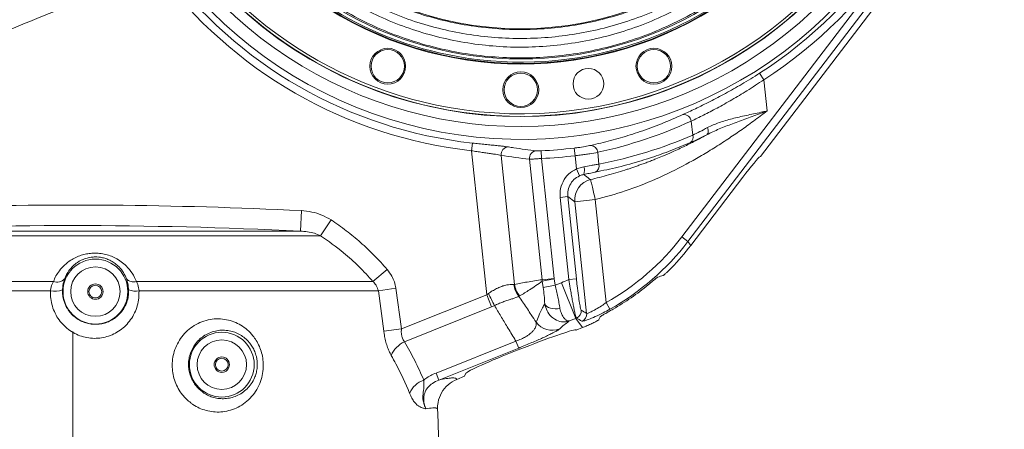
# Model space of a CAD drawing. Header units: millimetres. Extents: x 0 to 16820, y 0 to 11880.
# Tile 15 of 120: x 2525 to 2910, y 6855 to 7015. Entities that reach past the tile are written whole.
import ezdxf

# ---------------------------------------------------------------- set-up
doc = ezdxf.new("R2010")
doc.units = ezdxf.units.MM
doc.header["$LTSCALE"] = 20
doc.linetypes.add('CENTERX2', pattern=[20.32, 12.7, -2.54, 2.54, -2.54])
doc.linetypes.add('PHANTOM', pattern=[12.7, 6.35, -1.27, 1.27, -1.27, 1.27, -1.27])
doc.styles.add('SLDTEXTSTYLE0', font='TXT', dxfattribs={"width": 0.605})
doc.dimstyles.new('SLDDIMSTYLE0', dxfattribs={"dimtxt": 140, "dimasz": 100, "dimexe": 0, "dimexo": 0.0625, "dimgap": 35, "dimtad": 1, "dimtoh": 1, "dimdec": 0, "dimrnd": 1e-09, "dimzin": 12, "dimdsep": 46, "dimtxsty": 'SLDTEXTSTYLE0', "dimsah": 1, "dimcen": 0.09, "dimadec": 0, "dimazin": 0, "dimtfac": 1, "dimtofl": 0, "dimtmove": 0, "dimatfit": 3, "dimfxl": 0, "dimfrac": 2, "dimtolj": 1, "dimtzin": 12, "dimarcsym": 0})
doc.dimstyles.new('SLDDIMSTYLE1', dxfattribs={"dimtxt": 140, "dimasz": 100, "dimexe": 0, "dimexo": 0.0625, "dimgap": 35, "dimtad": 1, "dimtoh": 1, "dimdec": 1, "dimrnd": 1e-09, "dimzin": 12, "dimdsep": 46, "dimtxsty": 'SLDTEXTSTYLE0', "dimsah": 1, "dimcen": 0.09, "dimadec": 0, "dimazin": 0, "dimtfac": 1, "dimtofl": 0, "dimtmove": 0, "dimatfit": 3, "dimfxl": 0, "dimfrac": 2, "dimtolj": 1, "dimtzin": 12, "dimarcsym": 0})

# ---------------------------------------------------------------- blocks, each defined once
blk = doc.blocks.new('*D5')
at = {"color": 7, "linetype": 'Continuous', "lineweight": 0}
for p, q in [((2720.78, 9015.29), (5150.78, 9015.29)), ((5120.78, 9015.29), (5120.78, 6644.47)), ((2871.03, 6644.47), (5150.78, 6644.47))]:
    blk.add_line(p, q, dxfattribs=at)
for points in [[(5120.78, 9015.29), (5105.78, 8915.29), (5135.78, 8915.29)], [(5120.78, 6644.47), (5135.78, 6744.47), (5105.78, 6744.47)]]:
    blk.add_solid(points, dxfattribs=at)
at = {"color": 7, "linetype": 'Continuous', "lineweight": 0, "insert": (4940.31, 7616), "char_height": 140, "attachment_point": 1, "rotation": 90, "style": 'SLDTEXTSTYLE0'}
blk.add_mtext('2371', dxfattribs=at)
blk = doc.blocks.new('*D7')
at = {"color": 7, "linetype": 'Continuous', "lineweight": 0}
for p, q in [((4596.6, 7139.47), (4596.6, 4493.51)), ((2545.78, 6319.22), (2545.78, 4493.51)), ((4596.6, 4523.51), (2545.78, 4523.51))]:
    blk.add_line(p, q, dxfattribs=at)
for points in [[(2545.78, 4523.51), (2645.78, 4508.51), (2645.78, 4538.51)], [(4596.6, 4523.51), (4496.6, 4538.51), (4496.6, 4508.51)]]:
    blk.add_solid(points, dxfattribs=at)
at = {"color": 7, "linetype": 'Continuous', "lineweight": 0, "insert": (3357.32, 4703.98), "char_height": 140, "attachment_point": 1, "style": 'SLDTEXTSTYLE0'}
blk.add_mtext('2051', dxfattribs=at)
blk = doc.blocks.new('*D8')
at = {"color": 7, "linetype": 'Continuous', "lineweight": 0}
for p, q in [((3138.67, 7139.47), (3138.67, 4774.47)), ((2545.78, 6319.22), (2545.78, 4774.47)), ((3138.67, 4804.47), (2545.78, 4804.47))]:
    blk.add_line(p, q, dxfattribs=at)
for points in [[(2545.78, 4804.47), (2645.78, 4789.47), (2645.78, 4819.47)], [(3138.67, 4804.47), (3038.67, 4819.47), (3038.67, 4789.47)]]:
    blk.add_solid(points, dxfattribs=at)
at = {"color": 7, "linetype": 'Continuous', "lineweight": 0, "insert": (2681.89, 4984.94), "char_height": 140, "attachment_point": 1, "style": 'SLDTEXTSTYLE0'}
blk.add_mtext('593', dxfattribs=at)
blk = doc.blocks.new('*D9')
at = {"color": 7, "linetype": 'Continuous', "lineweight": 0}
for p, q in [((844.96, 7139.47), (844.96, 4493.51)), ((2545.78, 6319.22), (2545.78, 4493.51)), ((844.96, 4523.51), (2545.78, 4523.51))]:
    blk.add_line(p, q, dxfattribs=at)
for points in [[(844.96, 4523.51), (944.96, 4508.51), (944.96, 4538.51)], [(2545.78, 4523.51), (2445.78, 4538.51), (2445.78, 4508.51)]]:
    blk.add_solid(points, dxfattribs=at)
at = {"color": 7, "linetype": 'Continuous', "lineweight": 0, "insert": (1481.5, 4703.98), "char_height": 140, "attachment_point": 1, "style": 'SLDTEXTSTYLE0'}
blk.add_mtext('1701', dxfattribs=at)
blk = doc.blocks.new('*D10')
at = {"color": 7, "linetype": 'Continuous', "lineweight": 0}
for p, q in [((1517.78, 7139.47), (1517.78, 4774.47)), ((2545.78, 6319.22), (2545.78, 4774.47)), ((1517.78, 4804.47), (2545.78, 4804.47))]:
    blk.add_line(p, q, dxfattribs=at)
for points in [[(1517.78, 4804.47), (1617.78, 4789.47), (1617.78, 4819.47)], [(2545.78, 4804.47), (2445.78, 4819.47), (2445.78, 4789.47)]]:
    blk.add_solid(points, dxfattribs=at)
at = {"color": 7, "linetype": 'Continuous', "lineweight": 0, "insert": (1817.9, 4984.94), "char_height": 140, "attachment_point": 1, "style": 'SLDTEXTSTYLE0'}
blk.add_mtext('1028', dxfattribs=at)

msp = doc.modelspace()

# ---------------------------------------------------------------- linework, layer by layer
at = {"color": 8, "linetype": 'Continuous', "lineweight": 0}
for p, q in [((2783.64, 6930.05), (2861.49, 7031.82)), ((2863.87, 7030), (2786.02, 6928.23)), ((2814.05, 6993.9), (2815.67, 6991.38)), ((2815.67, 6991.38), (2816.95, 6979.17)), ((2787.93, 6969.79), (2787.36, 6975.21)), ((2701.56, 6963.67), (2701.89, 6966.64)), ((2741.61, 6964.7), (2741.97, 6961.73)), ((2707.47, 6907.47), (2701.56, 6963.67)), ((2713.09, 6961.87), (2718.38, 6911.53)), ((2729.1, 6913.36), (2724.16, 6960.35)), ((2728.72, 6963.65), (2728.85, 6960.65)), ((2728.85, 6960.65), (2733.77, 6913.85)), ((2742.51, 6956.62), (2741.97, 6961.73)), ((2750.83, 6963.04), (2751.31, 6958.47)), ((2742.51, 6956.62), (2745.43, 6957.41)), ((2742.51, 6956.62), (2743.75, 6953.89)), ((2736.15, 6945.48), (2739.13, 6945.79)), ((2739.52, 6913.39), (2736.15, 6945.48)), ((2739.13, 6945.79), (2742.5, 6913.71)), ((2741.92, 6943.79), (2739.13, 6945.79)), ((2749.87, 6944.63), (2741.92, 6943.79)), ((2749.87, 6944.63), (2754.1, 6904.43)), ((2746.5, 6900.22), (2741.92, 6943.79)), ((2635.08, 6940.29), (2634.69, 6932.31)), ((2646.72, 6936.66), (2642.61, 6930.49)), ((2642.61, 6930.49), (2448.96, 6930.49)), ((2456.88, 6932.31), (2634.69, 6932.31)), ((2786.02, 6928.23), (2783.64, 6930.05)), ((2786.02, 6928.23), (2787.16, 6926.73)), ((2668.57, 6917.4), (2663.05, 6912.66)), ((2733.77, 6913.85), (2729.1, 6913.36)), ((2733.77, 6913.85), (2733.8, 6913.64)), ((2739.52, 6913.39), (2742.5, 6913.71)), ((2428.52, 6912.66), (2538.26, 6912.66)), ((2570.66, 6912.66), (2663.05, 6912.66)), ((2672.02, 6910.03), (2665.18, 6908.97)), ((2672.02, 6910.03), (2674.18, 6894.15)), ((2718.12, 6911.51), (2718.38, 6911.53)), ((2729.18, 6912.79), (2729.1, 6913.36)), ((2733.8, 6913.64), (2729.18, 6912.79)), ((2729.54, 6910.37), (2729.18, 6912.79)), ((2734.24, 6911.22), (2729.54, 6910.37)), ((2733.8, 6913.64), (2734.24, 6911.22)), ((2734.24, 6911.22), (2736.65, 6912.18)), ((2736.65, 6912.18), (2742.21, 6898.27)), ((2537.11, 6908.97), (2426.39, 6908.97)), ((2665.18, 6908.97), (2571.69, 6908.97)), ((2667.29, 6893.33), (2665.18, 6908.97)), ((2674.18, 6894.15), (2707.47, 6907.47)), ((2707.47, 6907.47), (2709.34, 6902.78)), ((2720.33, 6907.03), (2719.98, 6906.9)), ((2709.34, 6902.78), (2675.34, 6889.18)), ((2755.56, 6901.82), (2754.1, 6904.43)), ((2742.21, 6898.27), (2739.65, 6897.25)), ((2744.93, 6894.69), (2742.21, 6898.27)), ((2674.18, 6894.15), (2667.29, 6893.33)), ((2687.68, 6876.96), (2718.88, 6889.44)), ((2718.88, 6889.44), (2719.97, 6886.71)), ((2719.97, 6886.71), (2688.77, 6874.23)), ((2687.68, 6876.96), (2688.77, 6874.23))]:
    msp.add_line(p, q, dxfattribs=at)
at = {"color": 7, "linetype": 'Continuous', "lineweight": 0}
for p, q in [((2814.39, 6961.47), (2865.73, 7028.58)), ((2814.39, 6961.47), (2814.13, 6961.34)), ((2787.16, 6926.73), (2807.52, 6953.35)), ((2742.43, 6893.69), (2744.93, 6894.69)), ((2742.43, 6893.69), (2742.4, 6893.73)), ((2719.34, 6885.84), (2722.24, 6886.97)), ((2695.8, 6874.47), (2698.78, 6875.67)), ((2698.78, 6875.67), (2699.38, 6876.87))]:
    msp.add_line(p, q, dxfattribs=at)
at = {"color": 7, "linetype": 'CENTERX2', "lineweight": 0}
msp.add_line((2545.78, 6893.17), (2545.78, 5823.01), dxfattribs=at)
at = {"color": 8, "linetype": 'Continuous', "lineweight": 0, "flags": 128}
msp.add_lwpolyline([(2736.08, 6902.08), (2735.14, 6901.97), (2734.19, 6901.96), (2733.27, 6902.07), (2732.41, 6902.27), (2731.64, 6902.57), (2730.99, 6902.95), (2730.48, 6903.41), (2730.14, 6903.92)], dxfattribs=at)
at = {"color": 7, "linetype": 'Continuous', "lineweight": 0}
for centre, radius in [((2668.8, 6996.63), 7), ((2668.8, 6996.63), 6.5), ((2772.77, 6996.63), 7), ((2772.77, 6996.63), 6.5), ((2720.78, 6987.47), 7), ((2747.18, 6989.78), 6), ((2720.78, 6987.47), 6.5), ((2554.65, 6908.72), 3), ((2554.65, 6908.72), 2.5), ((2604.01, 6880.22), 3), ((2604.01, 6880.22), 2.5)]:
    msp.add_circle(centre, radius, dxfattribs=at)
at = {"color": 8, "linetype": 'Continuous', "lineweight": 0}
for centre, radius in [((2554.65, 6908.72), 12.65), ((2554.65, 6908.72), 9.65), ((2604.01, 6880.22), 12.65), ((2604.01, 6880.22), 9.65)]:
    msp.add_circle(centre, radius, dxfattribs=at)
at = {"color": 7, "linetype": 'Continuous', "lineweight": 30}
for centre, radius, start, end in [((2720.78, 7139.47), 1875.82, 300, 180), ((2720.78, 7139.47), 417.89, 212.4693, 92.4693), ((3170.78, 6360.04), 975.82, 145.3311, 300)]:
    msp.add_arc(centre, radius, start, end, dxfattribs=at)
at = {"color": 7, "linetype": 'PHANTOM', "lineweight": 30}
msp.add_arc((2720.78, 7139.47), 1203.01, 352.93959, 127.06041, dxfattribs=at)
at = {"color": 8, "linetype": 'Continuous', "lineweight": 0}
for centre, radius, start, end in [((2720.78, 7139.47), 175.88, 302.6485, 39.7966), ((2720.78, 7139.47), 171.37, 180, 37.7652), ((2720.78, 7139.47), 172.88, 302.6485, 38.4706), ((2720.78, 7139.47), 166.37, 144.7498, 0), ((2720.78, 7139.47), 128.25, 184.5054, 355.4946), ((2720.78, 7139.47), 176.85, 216.4999, 263.7608), ((2720.78, 7139.47), 173.85, 216.4999, 263.7608), ((2784.4, 6974.8), 2.98, 7.8201, 96.9515), ((2785.53, 6968.92), 2.55, 306.7468, 19.7497), ((2716.07, 6962.17), 2.99, 91.7926, 185.6784), ((2720.78, 7139.47), 176, 272.5844, 276.7973), ((2747.98, 6962.92), 2.85, 2.4901, 86.8032), ((2727.13, 6960.67), 2.99, 95.1587, 186.0685), ((2720.78, 7139.47), 179, 272.5844, 276.7973), ((2741.8, 6956.02), 3.89, 335.6238, 20.9928), ((2748.67, 6957.8), 2.73, 294.9451, 14.1347), ((2749.9, 6944.61), 8.01, 103.4948, 185.8432), ((2545.78, 5110.97), 1831.51, 87.2054, 91.85075), ((2545.78, 5110.97), 1823.51, 87.2054, 92.7946), ((2539.7, 6916.32), 3.94, 248.4296, 318.3969), ((2569.51, 6916.1), 3.63, 221.0782, 288.4303), ((2726.44, 6912.19), 8.35, 184.7093, 219.3728), ((2726.75, 6912.49), 8.42, 186.5674, 220.3914), ((2538.57, 6919.36), 10.49, 262.0058, 287.8614), ((2570.53, 6917.94), 9.04, 251.2614, 277.3334), ((2809.98, 6956.92), 112.99, 205.6924, 208.3298), ((2741.39, 6901.18), 3, 292.1271, 5.8692), ((2743.52, 6899.91), 3, 292.689, 5.8702), ((2733.08, 6901.66), 8, 217.8071, 291.1526), ((2679.84, 6879.69), 10.5, 115.3923, 156.8395), ((2686.08, 6865.25), 9.5, 109.5644, 156.2904)]:
    msp.add_arc(centre, radius, start, end, dxfattribs=at)
at = {"color": 7, "linetype": 'Continuous', "lineweight": 0}
for centre, radius, start, end in [((2720.78, 7139.47), 162.5, 146.9424, 33.0576), ((2720.78, 7139.47), 162.4, 147.0024, 260), ((2720.78, 7139.47), 161.4, 147.6117, 260), ((2720.78, 7139.47), 162.4, 260, 32.9976), ((2720.78, 7139.47), 161.4, 260, 32.3883), ((2720.78, 7139.47), 142, 167.825, 12.175), ((2720.78, 7139.47), 141.75, 168.4402, 11.5598), ((2720.78, 7139.47), 141.25, 169.8245, 260), ((2720.78, 7139.47), 141.25, 260, 10.1755), ((2720.78, 7139.47), 140, 177.4527, 2.5473), ((2161.52, 6839.47), 527.27, 0, 2.5345)]:
    msp.add_arc(centre, radius, start, end, dxfattribs=at)
at = {"color": 8, "linetype": 'Continuous', "lineweight": 0}
for centre, major_axis, ratio, start_param, end_param in [((2712.5, 7138.6), (179.01, 18.82), 0.998275, 4.822472, 5.036785), ((2719.27, 7126.62), (170.53, 17.92), 0.998275, 4.795851, 5.019839), ((2744.41, 7141.95), (183.55, 19.29), 0.989579, 4.438216, 4.498815), ((2706.54, 6989.13), (58.72, -77.39), 0.998526, 6.145462, 6.551429), ((2706.54, 6989.13), (-60.53, 79.77), 0.998614, 3.00387, 3.409837), ((2704.98, 6991.19), (51.46, -67.81), 0.998526, 6.014941, 6.051627), ((2704.8, 6932.9), (0.47, 26.35), 0.441883, 3.413838, 3.475221), ((2706.67, 6928.22), (6.14, 26.23), 0.705023, 3.599789, 3.661173), ((2704.98, 6991.19), (-60.51, 79.74), 0.998967, 2.873348, 2.876749), ((2668.6, 7039.13), (226.6, -182.19), 0.251823, 5.237634, 5.247455), ((2671.58, 7039.44), (223.82, -181.54), 0.245144, 5.233374, 5.243195)]:
    msp.add_ellipse(centre, major_axis=major_axis, ratio=ratio, start_param=start_param, end_param=end_param, dxfattribs=at)
at = {"color": 7, "linetype": 'Continuous', "lineweight": 0}
for centre, major_axis, ratio, start_param, end_param in [((2808.05, 6953.35), (6.13, 8), 0.041582, 0.084248, 1.602684), ((2707.67, 6987.64), (60.54, -79.78), 0.998526, 0.153158, 0.268244), ((2738.13, 6947.49), (108.22, 20.03), 0.36909, 4.983782, 5.004734), ((2706.88, 6988.68), (60.54, -79.78), 0.998526, 6.155673, 6.323238), ((2728.74, 6959.87), (31.57, 118.19), 0.344795, 4.253738, 4.264578), ((2707.67, 6987.64), (60.54, -79.78), 0.998526, 6.014941, 6.029771), ((2722.31, 6885.82), (20.1, 7.9), 0.050749, 0.016463, 1.554458), ((2719.27, 6884.63), (19.9, 7.83), 0.051242, 1.547044, 3.08504)]:
    msp.add_ellipse(centre, major_axis=major_axis, ratio=ratio, start_param=start_param, end_param=end_param, dxfattribs=at)
at = {"color": 8, "linetype": 'Continuous', "lineweight": 0}
for points, knots in [([(2595.81, 7106.91), (2596.83, 7103.42), (2598.87, 7096.44), (2603.04, 7086.34), (2607.97, 7076.61), (2613.71, 7067.34), (2620.22, 7058.61), (2627.46, 7050.44), (2635.35, 7042.91), (2643.85, 7036.06), (2652.91, 7029.96), (2662.48, 7024.63), (2672.47, 7020.12), (2682.78, 7016.47), (2693.34, 7013.72), (2704.09, 7011.87), (2714.96, 7010.92), (2725.84, 7010.88), (2736.64, 7011.76), (2747.32, 7013.54), (2757.81, 7016.19), (2768.03, 7019.69), (2777.91, 7024.05), (2787.41, 7029.22), (2796.44, 7035.14), (2804.96, 7041.81), (2812.9, 7049.2), (2820.21, 7057.25), (2826.84, 7065.89), (2832.83, 7075.22), (2838.05, 7085.23), (2842.52, 7095.86), (2844.68, 7103.23), (2845.76, 7106.91)], [0, 0, 0, 0, 0.032144, 0.064404, 0.096665, 0.12881, 0.16095, 0.193203, 0.225456, 0.257595, 0.289806, 0.322133, 0.354459, 0.386669, 0.418678, 0.450804, 0.482929, 0.514937, 0.546693, 0.578561, 0.610431, 0.642187, 0.673975, 0.705875, 0.737776, 0.769565, 0.801627, 0.833803, 0.865978, 0.898041, 0.932005, 0.966036, 1, 1, 1, 1]), ([(2855.41, 7105.08), (2854.36, 7101.29), (2852.26, 7093.71), (2847.89, 7082.73), (2842.69, 7072.14), (2836.62, 7062.03), (2829.69, 7052.49), (2821.98, 7043.56), (2813.55, 7035.3), (2804.46, 7027.79), (2794.76, 7021.09), (2784.5, 7015.23), (2773.79, 7010.25), (2762.75, 7006.21), (2751.43, 7003.15), (2739.92, 7001.05), (2728.27, 6999.92), (2716.62, 6999.77), (2705.06, 7000.62), (2693.64, 7002.41), (2682.4, 7005.14), (2671.45, 7008.78), (2660.85, 7013.34), (2650.66, 7018.77), (2640.95, 7025.01), (2631.76, 7032.04), (2623.18, 7039.86), (2615.24, 7048.41), (2608.03, 7057.59), (2601.25, 7067.88), (2595.16, 7079.34), (2589.86, 7091.94), (2587.39, 7100.7), (2586.15, 7105.08)], [0, 0, 0, 0, 0.032013, 0.06414, 0.096268, 0.128281, 0.160292, 0.192418, 0.224542, 0.256552, 0.288529, 0.320623, 0.352716, 0.384691, 0.416307, 0.448038, 0.479769, 0.511384, 0.54263, 0.573988, 0.605346, 0.636594, 0.667862, 0.69924, 0.730618, 0.761889, 0.79354, 0.825301, 0.857063, 0.888715, 0.925781, 0.962935, 1, 1, 1, 1]), ([(2590.99, 7105.91), (2592.18, 7101.68), (2594.56, 7093.2), (2599.67, 7081.01), (2605.54, 7069.91), (2612.07, 7059.96), (2619.02, 7051.07), (2626.67, 7042.8), (2634.95, 7035.22), (2643.8, 7028.41), (2653.16, 7022.37), (2662.99, 7017.12), (2673.21, 7012.7), (2683.77, 7009.18), (2694.6, 7006.54), (2705.62, 7004.79), (2716.77, 7003.97), (2728, 7004.12), (2739.23, 7005.22), (2750.33, 7007.25), (2761.25, 7010.21), (2771.9, 7014.12), (2782.23, 7018.95), (2792.11, 7024.62), (2801.47, 7031.1), (2810.23, 7038.38), (2818.36, 7046.38), (2825.79, 7055.02), (2832.46, 7064.25), (2838.32, 7074.03), (2843.33, 7084.29), (2847.53, 7094.92), (2849.56, 7102.25), (2850.58, 7105.91)], [0, 0, 0, 0, 0.037128, 0.074344, 0.111471, 0.143146, 0.174932, 0.206716, 0.238389, 0.269642, 0.301004, 0.332364, 0.363615, 0.394815, 0.426127, 0.457438, 0.488636, 0.5202, 0.55188, 0.583562, 0.615127, 0.647077, 0.679146, 0.711217, 0.74317, 0.775197, 0.807339, 0.839482, 0.871511, 0.903576, 0.935756, 0.967935, 1, 1, 1, 1]), ([(2848.66, 7105.91), (2847.55, 7102.14), (2845.34, 7094.58), (2840.77, 7083.69), (2835.43, 7073.41), (2829.3, 7063.84), (2822.53, 7054.99), (2815.04, 7046.72), (2806.92, 7039.14), (2798.2, 7032.31), (2788.96, 7026.23), (2779.25, 7020.92), (2769.13, 7016.45), (2758.67, 7012.86), (2747.94, 7010.14), (2737.01, 7008.32), (2725.95, 7007.41), (2714.83, 7007.45), (2703.7, 7008.43), (2692.7, 7010.33), (2681.89, 7013.15), (2671.34, 7016.89), (2661.12, 7021.52), (2651.33, 7026.99), (2642.05, 7033.24), (2633.36, 7040.27), (2625.29, 7048), (2617.89, 7056.38), (2611.22, 7065.34), (2605.35, 7074.84), (2600.3, 7084.82), (2596.04, 7095.18), (2593.95, 7102.34), (2592.91, 7105.91)], [0, 0, 0, 0, 0.033995, 0.068058, 0.102054, 0.134127, 0.166313, 0.1985, 0.230572, 0.262352, 0.294244, 0.326134, 0.357912, 0.389647, 0.421494, 0.453341, 0.485074, 0.517059, 0.549161, 0.581263, 0.613249, 0.645445, 0.677758, 0.710072, 0.742269, 0.774414, 0.806673, 0.838933, 0.871079, 0.903252, 0.93554, 0.967828, 1, 1, 1, 1]), ([(2578.62, 7034.27), (2572.52, 7031.67), (2560.29, 7026.46), (2543.05, 7019.76), (2527.16, 7013.47), (2517.58, 7009.33), (2512.79, 7007.26)], [0, 0, 0, 0, 0.279925, 0.560031, 0.780079, 1, 1, 1, 1]), ([(2784.04, 6977.76), (2785.64, 6978.5), (2788.88, 6980), (2794.59, 6982.79), (2800.72, 6985.99), (2806.09, 6989.02), (2810.57, 6991.7), (2812.89, 6993.16), (2814.05, 6993.9)], [0, 0, 0, 0, 0.193685, 0.393232, 0.585921, 0.783837, 0.891535, 1, 1, 1, 1]), ([(2815.67, 6991.38), (2813.48, 6989.92), (2809.34, 6987.16), (2803.16, 6983.48), (2797.44, 6980.29), (2792, 6977.47), (2788.92, 6975.97), (2787.36, 6975.21)], [0, 0, 0, 0, 0.217749, 0.411099, 0.60937, 0.801832, 1, 1, 1, 1]), ([(2816.95, 6979.17), (2815.19, 6977.85), (2811.76, 6975.26), (2806.65, 6971.6), (2801.47, 6968.08), (2796.2, 6964.68), (2790.78, 6961.42), (2783.3, 6957.24), (2773.67, 6952.54), (2761.82, 6947.83), (2753.8, 6945.68), (2749.87, 6944.63)], [0, 0, 0, 0, 0.086806, 0.169541, 0.248244, 0.333957, 0.417102, 0.497759, 0.672444, 0.839438, 1, 1, 1, 1]), ([(2816.95, 6979.17), (2816.93, 6979.17), (2816.8, 6979.12), (2816.03, 6978.83), (2813.4, 6977.84), (2809, 6976.25), (2803.49, 6974.24), (2798.23, 6972.2), (2794.96, 6970.71), (2793.41, 6969.89), (2793.41, 6969.89)], [0, 0, 0, 0, 0.002155, 0.016521, 0.094113, 0.324889, 0.555645, 0.77789, 0.999998, 1, 1, 1, 1]), ([(2793.73, 6972.7), (2795.19, 6973.39), (2798.12, 6974.76), (2803.27, 6976.19), (2808.79, 6977.46), (2813.42, 6978.41), (2816.14, 6979), (2816.93, 6979.17), (2816.95, 6979.17)], [0, 0, 0, 0, 0.22276, 0.445786, 0.675825, 0.905894, 0.998194, 1, 1, 1, 1]), ([(2748.14, 6965.76), (2749.43, 6966.06), (2753.31, 6966.93), (2759.73, 6968.65), (2767.65, 6971.15), (2775.77, 6974.12), (2781.28, 6976.55), (2784.04, 6977.76)], [0, 0, 0, 0, 0.105859, 0.317594, 0.529523, 0.764619, 1, 1, 1, 1]), ([(2787.93, 6969.79), (2788.83, 6970.21), (2790.66, 6971.07), (2792.7, 6972.15), (2793.73, 6972.7)], [0, 0, 0, 0, 0.496929, 1, 1, 1, 1]), ([(2793.73, 6972.7), (2793.82, 6972.4), (2794, 6971.8), (2794.01, 6970.97), (2793.83, 6970.28), (2793.55, 6970.02), (2793.41, 6969.89)], [0, 0, 0, 0, 0.25, 0.5, 0.75, 1, 1, 1, 1]), ([(2748.03, 6952.4), (2749.18, 6952.68), (2751.54, 6953.26), (2755.13, 6954.23), (2758.74, 6955.28), (2761.65, 6956.19), (2763.82, 6956.91), (2765.35, 6957.43), (2766.92, 6957.98), (2768.53, 6958.56), (2770.19, 6959.17), (2771.88, 6959.82), (2773.88, 6960.61), (2776.59, 6961.72), (2780.37, 6963.36), (2784.83, 6965.43), (2789.31, 6967.67), (2792.12, 6969.2), (2793.41, 6969.89)], [0, 0, 0, 0, 0.073043, 0.149168, 0.228382, 0.304349, 0.336232, 0.369202, 0.40326, 0.438407, 0.474642, 0.511967, 0.549713, 0.607379, 0.69192, 0.803341, 0.909974, 1, 1, 1, 1]), ([(2793.41, 6969.89), (2792.29, 6969.34), (2790.05, 6968.22), (2788.06, 6967.33), (2787.05, 6966.88)], [0, 0, 0, 0, 0.497033, 1, 1, 1, 1]), ([(2701.89, 6966.64), (2702.74, 6966.55), (2704.45, 6966.37), (2706.95, 6966.12), (2709.3, 6965.89), (2711.44, 6965.69), (2713.28, 6965.5), (2714.88, 6965.33), (2715.6, 6965.22), (2715.98, 6965.16)], [0, 0, 0, 0, 0.140423, 0.280841, 0.421834, 0.562829, 0.70307, 0.843315, 1, 1, 1, 1]), ([(2715.98, 6965.16), (2716.66, 6965.05), (2720.3, 6964.44), (2723.92, 6964), (2726.86, 6963.64)], [0, 0, 0, 0, 0.188821, 1, 1, 1, 1]), ([(2741.61, 6964.7), (2742.1, 6964.76), (2743.58, 6964.95), (2745.98, 6965.32), (2747.42, 6965.62), (2748.14, 6965.76)], [0, 0, 0, 0, 0.197918, 0.598034, 1, 1, 1, 1]), ([(2787.05, 6966.88), (2785.79, 6966.33), (2781.99, 6964.7), (2775.59, 6962.27), (2767.46, 6959.59), (2758.88, 6957.2), (2752.84, 6955.95), (2749.82, 6955.33)], [0, 0, 0, 0, 0.104442, 0.313346, 0.522473, 0.761081, 1, 1, 1, 1]), ([(2713.09, 6961.87), (2712.78, 6961.94), (2712.19, 6962.06), (2710.88, 6962.27), (2709.37, 6962.5), (2707.62, 6962.75), (2705.7, 6963.03), (2703.66, 6963.33), (2702.26, 6963.56), (2701.56, 6963.67)], [0, 0, 0, 0, 0.154806, 0.29423, 0.433665, 0.575065, 0.71648, 0.858234, 1, 1, 1, 1]), ([(2728.85, 6960.65), (2728.29, 6960.61), (2727.17, 6960.52), (2725.68, 6960.42), (2724.66, 6960.37), (2724.3, 6960.36), (2724.16, 6960.35)], [0, 0, 0, 0, 0.2765, 0.552747, 0.829554, 1, 1, 1, 1]), ([(2726.86, 6963.64), (2726.92, 6963.64), (2727.06, 6963.62), (2727.46, 6963.61), (2728.05, 6963.62), (2728.5, 6963.64), (2728.72, 6963.65)], [0, 0, 0, 0, 0.171708, 0.449526, 0.725235, 1, 1, 1, 1]), ([(2750.83, 6963.04), (2749.85, 6962.86), (2748.39, 6962.6), (2745.92, 6962.23), (2743.98, 6961.97), (2742.63, 6961.81), (2741.97, 6961.73)], [0, 0, 0, 0, 0.399952, 0.597898, 0.801613, 1, 1, 1, 1]), ([(2736.15, 6945.48), (2736.12, 6946.34), (2736.04, 6948.44), (2737.1, 6951.66), (2739.29, 6954.74), (2741.43, 6955.99), (2742.51, 6956.62)], [0, 0, 0, 0, 0.189127, 0.459312, 0.729661, 1, 1, 1, 1]), ([(2745.43, 6957.41), (2746.38, 6957.58), (2747.95, 6957.87), (2749.9, 6958.22), (2750.84, 6958.38), (2751.31, 6958.47)], [0, 0, 0, 0, 0.4279376, 0.7098728, 1, 1, 1, 1]), ([(2743.75, 6953.89), (2742.97, 6953.44), (2741.41, 6952.53), (2739.82, 6950.29), (2739.05, 6947.94), (2739.11, 6946.42), (2739.13, 6945.79)], [0, 0, 0, 0, 0.270337, 0.540614, 0.810788, 1, 1, 1, 1]), ([(2745.34, 6954.41), (2744.9, 6954.3), (2744.36, 6954.16), (2743.84, 6953.93), (2743.75, 6953.89)], [0, 0, 0, 0, 0.832049, 1, 1, 1, 1]), ([(2749.82, 6955.33), (2749.07, 6955.18), (2747.76, 6954.92), (2746.07, 6954.56), (2745.34, 6954.41)], [0, 0, 0, 0, 0.569941, 1, 1, 1, 1]), ([(2745.34, 6954.41), (2745.58, 6954.23), (2746.48, 6953.56), (2747.37, 6952.89), (2748.03, 6952.4)], [0, 0, 0, 0, 0.2682218, 1, 1, 1, 1]), ([(2635.08, 6940.29), (2636.45, 6940.16), (2639.16, 6939.9), (2643.14, 6938.72), (2645.51, 6937.35), (2646.72, 6936.66)], [0, 0, 0, 0, 0.33495, 0.661776, 1, 1, 1, 1]), ([(2646.72, 6936.66), (2648.7, 6935.28), (2652.66, 6932.53), (2658.28, 6927.89), (2663.65, 6922.89), (2666.93, 6919.23), (2668.57, 6917.4)], [0, 0, 0, 0, 0.247685, 0.495361, 0.747684, 1, 1, 1, 1]), ([(2642.61, 6930.49), (2641.8, 6930.84), (2640.16, 6931.55), (2637.48, 6932.12), (2635.64, 6932.24), (2634.69, 6932.31)], [0, 0, 0, 0, 0.320863, 0.649713, 1, 1, 1, 1]), ([(2663.05, 6912.66), (2661.25, 6914.63), (2657.64, 6918.59), (2650.88, 6924.67), (2645.64, 6928.35), (2642.61, 6930.49)], [0, 0, 0, 0, 0.29432, 0.590684, 1, 1, 1, 1]), ([(2538.26, 6912.66), (2538.57, 6913.39), (2539.2, 6914.84), (2540.63, 6917.02), (2542.53, 6919.14), (2544.75, 6920.86), (2546.98, 6922.09), (2549.01, 6922.9), (2551.14, 6923.44), (2553.37, 6923.73), (2555.72, 6923.73), (2558.1, 6923.4), (2560.38, 6922.75), (2562.64, 6921.77), (2564.8, 6920.43), (2567.08, 6918.48), (2569.19, 6915.91), (2570.17, 6913.74), (2570.66, 6912.66)], [0, 0, 0, 0, 0.062565, 0.125124, 0.203049, 0.280902, 0.333082, 0.385231, 0.433637, 0.482018, 0.534625, 0.587231, 0.639367, 0.691538, 0.753912, 0.816346, 0.908122, 1, 1, 1, 1]), ([(2566.77, 6913.72), (2566.42, 6914.54), (2565.72, 6916.18), (2564.17, 6918.15), (2562.47, 6919.67), (2560.86, 6920.71), (2559.15, 6921.48), (2557.09, 6922.1), (2555.24, 6922.28), (2552.93, 6922.17), (2550.43, 6921.65), (2547.79, 6920.31), (2545.76, 6918.66), (2543.93, 6916.57), (2543.14, 6914.8), (2542.65, 6913.7)], [0, 0, 0, 0, 0.0956547, 0.191162, 0.2534226, 0.3155753, 0.3651977, 0.4147398, 0.4943282, 0.5122641, 0.6037657, 0.7068108, 0.7872901, 0.8678789, 1, 1, 1, 1]), ([(2542.65, 6913.7), (2542.38, 6912.9), (2541.97, 6911.63), (2541.84, 6909.98), (2541.79, 6909.37)], [0, 0, 0, 0, 0.632896, 1, 1, 1, 1]), ([(2567.63, 6909.38), (2567.55, 6910.22), (2567.46, 6911.23), (2567.12, 6912.65), (2566.93, 6913.25), (2566.77, 6913.72)], [0, 0, 0, 0, 0.520079, 0.623742, 1, 1, 1, 1]), ([(2668.57, 6917.4), (2669.22, 6916.53), (2670.38, 6915.02), (2671.5, 6912.48), (2671.85, 6910.85), (2672.02, 6910.03)], [0, 0, 0, 0, 0.39408, 0.692489, 1, 1, 1, 1]), ([(2742.5, 6913.71), (2742.6, 6912.79), (2742.84, 6910.54), (2743.27, 6907.16), (2743.73, 6904.12), (2744.13, 6902.01), (2744.3, 6901.66), (2744.38, 6901.49)], [0, 0, 0, 0, 0.148798, 0.367886, 0.579926, 0.789933, 1, 1, 1, 1]), ([(2537.11, 6908.97), (2537.18, 6909.48), (2537.35, 6910.85), (2537.91, 6911.96), (2538.26, 6912.66)], [0, 0, 0, 0, 0.375361, 1, 1, 1, 1]), ([(2570.66, 6912.66), (2570.85, 6912.26), (2571.38, 6911.17), (2571.57, 6909.82), (2571.69, 6908.97)], [0, 0, 0, 0, 0.366413, 1, 1, 1, 1]), ([(2665.18, 6908.97), (2664.96, 6909.7), (2664.71, 6910.53), (2663.93, 6911.74), (2663.45, 6912.23), (2663.05, 6912.66)], [0, 0, 0, 0, 0.518895, 0.589246, 1, 1, 1, 1]), ([(2708.16, 6907.94), (2708.65, 6908.29), (2709.68, 6909.02), (2711.33, 6909.92), (2713.01, 6910.66), (2714.6, 6911.16), (2716.02, 6911.45), (2717.24, 6911.55), (2717.83, 6911.52), (2718.12, 6911.51)], [0, 0, 0, 0, 0.1329344, 0.2780078, 0.4229974, 0.567701, 0.7124373, 0.8561759, 1, 1, 1, 1]), ([(2718.38, 6911.53), (2720.01, 6911.85), (2723.58, 6912.54), (2727.16, 6913.07), (2729.1, 6913.36)], [0, 0, 0, 0, 0.457884, 1, 1, 1, 1]), ([(2729.18, 6912.79), (2727.5, 6911.62), (2724.4, 6909.46), (2721.61, 6907.8), (2720.33, 6907.03)], [0, 0, 0, 0, 0.543576, 1, 1, 1, 1]), ([(2730.14, 6903.92), (2730.08, 6904.99), (2729.97, 6906.97), (2729.68, 6909.3), (2729.54, 6910.37)], [0, 0, 0, 0, 0.5386636, 1, 1, 1, 1]), ([(2734.24, 6911.22), (2734.42, 6910.47), (2734.79, 6908.94), (2735.27, 6906.61), (2735.71, 6904.26), (2735.96, 6902.82), (2736.08, 6902.08)], [0, 0, 0, 0, 0.2323686, 0.4703863, 0.7312981, 1, 1, 1, 1]), ([(2742.53, 6898.4), (2742.48, 6898.47), (2742.39, 6898.61), (2742.18, 6899.31), (2741.92, 6900.37), (2741.61, 6901.77), (2741.27, 6903.49), (2740.9, 6905.47), (2740.5, 6907.68), (2740.03, 6910.33), (2739.71, 6912.28), (2739.52, 6913.39)], [0, 0, 0, 0, 0.10577, 0.211541, 0.317093, 0.422654, 0.528777, 0.634913, 0.743957, 0.853015, 1, 1, 1, 1]), ([(2571.69, 6908.97), (2571.67, 6907.78), (2571.65, 6905.58), (2570.86, 6902.45), (2569.68, 6899.67), (2568.04, 6897.15), (2566.05, 6894.97), (2563.74, 6893.18), (2561.2, 6891.81), (2558.48, 6890.9), (2555.65, 6890.44), (2552.78, 6890.48), (2549.93, 6890.99), (2547.19, 6892), (2544.62, 6893.47), (2542.34, 6895.37), (2540.39, 6897.64), (2538.86, 6900.21), (2537.77, 6903.01), (2537.13, 6905.96), (2537.12, 6907.97), (2537.11, 6908.97)], [0, 0, 0, 0, 0.062841, 0.116874, 0.170907, 0.223884, 0.276854, 0.328174, 0.379484, 0.429713, 0.479934, 0.53025, 0.580565, 0.631871, 0.683184, 0.735548, 0.787922, 0.840818, 0.89372, 0.946859, 1, 1, 1, 1]), ([(2541.79, 6909.37), (2541.8, 6908.64), (2541.81, 6907.19), (2542.29, 6905.04), (2543.11, 6903.01), (2544.26, 6901.14), (2545.71, 6899.5), (2547.42, 6898.12), (2549.32, 6897.06), (2551.36, 6896.33), (2553.49, 6895.95), (2555.63, 6895.92), (2557.73, 6896.25), (2559.76, 6896.91), (2561.65, 6897.9), (2563.38, 6899.2), (2564.87, 6900.77), (2566.1, 6902.6), (2566.99, 6904.62), (2567.59, 6906.9), (2567.61, 6908.51), (2567.63, 6909.38)], [0, 0, 0, 0, 0.052571, 0.105144, 0.157623, 0.210099, 0.262253, 0.314398, 0.365703, 0.417003, 0.467538, 0.518077, 0.568728, 0.619389, 0.671213, 0.723046, 0.776365, 0.829684, 0.883661, 0.937629, 1, 1, 1, 1]), ([(2719.98, 6906.9), (2719.77, 6906.78), (2719.34, 6906.55), (2718.29, 6906.18), (2716.97, 6905.74), (2715.45, 6905.25), (2713.79, 6904.66), (2712.13, 6904.02), (2711.03, 6903.53), (2710.52, 6903.3)], [0, 0, 0, 0, 0.155287, 0.310432, 0.456629, 0.602746, 0.740816, 0.878927, 1, 1, 1, 1]), ([(2719.98, 6906.9), (2720.53, 6906.12), (2721.14, 6905.23), (2722.78, 6902.82), (2724.51, 6900.21), (2726.13, 6897.72), (2726.76, 6896.75)], [0, 0, 0, 0, 0.231915, 0.262934, 0.71383, 1, 1, 1, 1]), ([(2718.88, 6889.44), (2718.72, 6889.69), (2717.59, 6891.53), (2715.61, 6894.77), (2712.98, 6899.14), (2711.34, 6901.93), (2710.52, 6903.3)], [0, 0, 0, 0, 0.054655, 0.399664, 0.70324, 1, 1, 1, 1]), ([(2726.76, 6896.75), (2727.08, 6897.58), (2727.72, 6899.24), (2728.87, 6901.72), (2729.84, 6903.4), (2730.14, 6903.92)], [0, 0, 0, 0, 0.40586, 0.814235, 1, 1, 1, 1]), ([(2739.65, 6897.25), (2739.64, 6897.25), (2739.21, 6897.1), (2738.26, 6896.89), (2736.38, 6896.91), (2734.64, 6897.52), (2732.79, 6898.78), (2731.75, 6899.94), (2730.67, 6901.81), (2730.38, 6902.97), (2730.14, 6903.92)], [0, 0, 0, 0, 0.0013473, 0.1178923, 0.2531566, 0.4754582, 0.5520087, 0.7637758, 0.8055496, 1, 1, 1, 1]), ([(2746.5, 6900.22), (2746.63, 6900.22), (2746.89, 6900.22), (2748.23, 6900.79), (2750.1, 6901.77), (2752.16, 6903.03), (2753.51, 6904), (2754.1, 6904.43)], [0, 0, 0, 0, 0.201641, 0.404383, 0.611236, 0.829457, 1, 1, 1, 1]), ([(2736.08, 6902.08), (2736.25, 6901.4), (2736.65, 6899.79), (2737.61, 6898.35), (2738.52, 6897.52), (2739.11, 6897.26), (2739.45, 6897.23), (2739.57, 6897.24), (2739.62, 6897.24), (2739.64, 6897.25), (2739.64, 6897.25), (2739.65, 6897.25)], [0, 0, 0, 0, 0.211859, 0.497217, 0.687394, 0.877662, 0.955059, 0.983221, 0.993719, 0.998108, 1, 1, 1, 1]), ([(2755.56, 6901.82), (2754.71, 6901.35), (2752.75, 6900.28), (2749.79, 6898.89), (2747.12, 6897.8), (2745.21, 6897.16), (2744.85, 6897.15), (2744.67, 6897.14)], [0, 0, 0, 0, 0.167012, 0.383759, 0.591731, 0.79655, 1, 1, 1, 1]), ([(2591.9, 6865.28), (2590.74, 6866.28), (2588.86, 6867.91), (2586.94, 6870.86), (2585.7, 6873.52), (2584.93, 6876.35), (2584.58, 6879.3), (2584.73, 6882.33), (2585.39, 6885.41), (2586.59, 6888.36), (2588.32, 6891.14), (2590.55, 6893.57), (2593.23, 6895.6), (2596.24, 6897.06), (2599.43, 6897.94), (2602.68, 6898.18), (2605.81, 6897.85), (2608.76, 6896.99), (2611.49, 6895.66), (2613.99, 6893.85), (2615.99, 6891.79), (2617.56, 6889.6), (2618.73, 6887.37), (2619.64, 6884.82), (2620.17, 6882.08), (2620.3, 6879.06), (2619.9, 6875.93), (2618.9, 6872.72), (2617.29, 6869.71), (2615.15, 6867.03), (2612.58, 6864.85), (2609.75, 6863.23), (2606.75, 6862.18), (2603.75, 6861.7), (2600.76, 6861.74), (2597.91, 6862.25), (2595.21, 6863.23), (2593.24, 6864.3), (2592.18, 6865.07), (2591.9, 6865.28)], [0, 0, 0, 0, 0.039334, 0.064239, 0.089144, 0.113604, 0.138066, 0.16429, 0.190517, 0.21833, 0.246147, 0.275644, 0.305147, 0.33559, 0.36604, 0.395707, 0.425376, 0.452896, 0.48041, 0.50823, 0.536036, 0.556168, 0.578419, 0.600662, 0.624768, 0.648874, 0.677057, 0.705259, 0.736461, 0.767686, 0.798719, 0.829757, 0.858687, 0.887611, 0.914242, 0.940865, 0.965868, 0.990866, 1, 1, 1, 1]), ([(2718.88, 6889.44), (2719.03, 6889.49), (2719.9, 6889.78), (2721.09, 6890.26), (2722.43, 6890.93), (2723.45, 6891.54), (2724.14, 6892.04), (2724.85, 6892.62), (2725.53, 6893.28), (2726.34, 6894.36), (2726.84, 6895.56), (2726.78, 6896.35), (2726.76, 6896.75)], [0, 0, 0, 0, 0.0254551, 0.1396008, 0.1932584, 0.2749669, 0.3568631, 0.3700181, 0.4860817, 0.6024124, 0.8009966, 1, 1, 1, 1]), ([(2739.65, 6897.25), (2738.97, 6896.72), (2737.58, 6895.64), (2736.51, 6894.68), (2735.97, 6894.19)], [0, 0, 0, 0, 0.49049, 1, 1, 1, 1]), ([(2596.42, 6869.58), (2596.63, 6869.43), (2597.43, 6868.86), (2598.91, 6868.06), (2600.94, 6867.34), (2603.06, 6866.95), (2605.31, 6866.9), (2607.57, 6867.24), (2609.83, 6867.99), (2611.97, 6869.15), (2613.92, 6870.74), (2615.57, 6872.7), (2616.73, 6874.76), (2617.44, 6876.79), (2617.76, 6878.4), (2617.94, 6880.58), (2617.76, 6882.4), (2617.24, 6884.39), (2616.72, 6885.82), (2615.82, 6887.47), (2614.62, 6889.09), (2613.08, 6890.61), (2611.18, 6891.93), (2609.11, 6892.89), (2606.88, 6893.5), (2604.52, 6893.73), (2602.08, 6893.52), (2599.68, 6892.87), (2597.43, 6891.78), (2595.42, 6890.29), (2593.76, 6888.51), (2592.46, 6886.46), (2591.57, 6884.31), (2591.07, 6882.05), (2590.96, 6879.82), (2591.23, 6877.62), (2591.83, 6875.55), (2592.75, 6873.62), (2594.19, 6871.49), (2595.56, 6870.31), (2596.42, 6869.58)], [0, 0, 0, 0, 0.009009, 0.034106, 0.059218, 0.086671, 0.114138, 0.14442, 0.174709, 0.207087, 0.239451, 0.271176, 0.302852, 0.32444, 0.34601, 0.358033, 0.39738, 0.404182, 0.425789, 0.447413, 0.467364, 0.495571, 0.523809, 0.552377, 0.580956, 0.611902, 0.642844, 0.674154, 0.705449, 0.734954, 0.764442, 0.791436, 0.818415, 0.843316, 0.868209, 0.891814, 0.915417, 0.938587, 0.961762, 1, 1, 1, 1]), ([(2670.18, 6883.82), (2669.89, 6884.36), (2669.31, 6885.46), (2668.56, 6887.41), (2667.94, 6889.54), (2667.53, 6891.54), (2667.36, 6892.82), (2667.29, 6893.33)], [0, 0, 0, 0, 0.209897, 0.425766, 0.638096, 0.856218, 1, 1, 1, 1]), ([(2674.18, 6894.15), (2674.16, 6893.87), (2674.08, 6892.97), (2674.17, 6891.88), (2674.49, 6890.59), (2674.86, 6889.79), (2675.25, 6889.29), (2675.34, 6889.18)], [0, 0, 0, 0, 0.150497, 0.481213, 0.579891, 0.902626, 1, 1, 1, 1]), ([(2735.97, 6894.19), (2735.72, 6893.99), (2735.21, 6893.6), (2733.65, 6892.74), (2731.78, 6891.81), (2729.92, 6890.94), (2727.85, 6890.01), (2725.66, 6889.05), (2723.26, 6888.04), (2721.33, 6887.25), (2720.22, 6886.81), (2719.97, 6886.71)], [0, 0, 0, 0, 0.179069, 0.357823, 0.472386, 0.58682, 0.68268, 0.778463, 0.874756, 0.971039, 1, 1, 1, 1]), ([(2675.34, 6889.18), (2676.73, 6886.75), (2679.51, 6881.88), (2681.76, 6876.76), (2682.89, 6874.2)], [0, 0, 0, 0, 0.499254, 1, 1, 1, 1]), ([(2677.37, 6869.07), (2675.69, 6872.92), (2673.51, 6877.94), (2670.81, 6882.71), (2670.18, 6883.82)], [0, 0, 0, 0, 0.768328, 1, 1, 1, 1]), ([(2682.89, 6874.2), (2683.15, 6874.4), (2684, 6875.05), (2685.57, 6876.04), (2686.97, 6876.65), (2687.68, 6876.96)], [0, 0, 0, 0, 0.180315, 0.585334, 1, 1, 1, 1]), ([(2682.89, 6874.2), (2682.92, 6873.31), (2683, 6871.28), (2682.43, 6868.53), (2682.57, 6866.32), (2683.05, 6864.54), (2683.34, 6863.78), (2683.67, 6863.09), (2683.72, 6862.99), (2683.72, 6862.99)], [0, 0, 0, 0, 0.192605, 0.44088, 0.761821, 0.778522, 0.967444, 0.998233, 1, 1, 1, 1]), ([(2688.77, 6874.23), (2687.91, 6873.83), (2686.39, 6873.14), (2684.88, 6871.79), (2683.72, 6870.32), (2683.23, 6869.2), (2682.91, 6867.83), (2682.81, 6866.62), (2683.03, 6864.83), (2683.46, 6863.68), (2683.72, 6862.99)], [0, 0, 0, 0, 0.156298, 0.273234, 0.334295, 0.499969, 0.523657, 0.659477, 0.795678, 1, 1, 1, 1]), ([(2688.77, 6874.23), (2689.78, 6874.43), (2691.8, 6874.85), (2693.95, 6875.08), (2695.46, 6875.02), (2695.69, 6874.66), (2695.8, 6874.47)], [0, 0, 0, 0, 0.236597, 0.474531, 0.736355, 1, 1, 1, 1]), ([(2683.72, 6862.99), (2683.72, 6862.99), (2683.67, 6863), (2683.62, 6863.02), (2683.3, 6863.1), (2683.01, 6863.18), (2682.18, 6863.42), (2681.32, 6863.69), (2680.1, 6864.59), (2679.17, 6865.64), (2678.24, 6867.11), (2677.66, 6868.42), (2677.37, 6869.07)], [0, 0, 0, 0, 0.001274, 0.026719, 0.029313, 0.180527, 0.184842, 0.46036, 0.594332, 0.728094, 0.864055, 1, 1, 1, 1]), ([(2688.27, 6862.78), (2688.17, 6862.97), (2687.97, 6863.34), (2686.51, 6863.44), (2684.69, 6863.15), (2683.72, 6862.99)], [0, 0, 0, 0, 0.317326, 0.637009, 1, 1, 1, 1])]:
    msp.add_open_spline(points, degree=3, knots=knots, dxfattribs=at)
msp.add_open_spline([(2749.87, 6944.63), (2749.64, 6945.62), (2749.17, 6947.59), (2748.57, 6950.11), (2748.14, 6951.92), (2748.06, 6952.24), (2748.03, 6952.4)], degree=3, dxfattribs=at)
at = {"color": 7, "linetype": 'Continuous', "lineweight": 0}
for points, knots in [([(2776.4, 6915.02), (2776.46, 6915.05), (2776.58, 6915.12), (2777.07, 6915.53), (2777.88, 6916.26), (2778.82, 6917.16), (2779.45, 6917.8), (2779.65, 6918.01)], [0, 0, 0, 0, 0.149331, 0.297536, 0.529767, 0.845387, 1, 1, 1, 1]), ([(2770.56, 6911.38), (2771.18, 6911.9), (2772.17, 6912.71), (2773.29, 6913.64), (2773.9, 6914.13), (2774.19, 6914.34), (2774.25, 6914.37), (2774.27, 6914.38)], [0, 0, 0, 0, 0.398487, 0.632138, 0.806934, 0.937689, 1, 1, 1, 1]), ([(2751.8, 6898.88), (2751.87, 6898.95), (2752.01, 6899.08), (2752.81, 6899.57), (2753.97, 6900.24), (2755.37, 6901.04), (2756.35, 6901.6), (2756.8, 6901.86)], [0, 0, 0, 0, 0.192503, 0.384567, 0.588053, 0.814259, 1, 1, 1, 1]), ([(2746.3, 6895.25), (2746.91, 6895.51), (2748.14, 6896.04), (2749.72, 6896.82), (2750.85, 6897.44), (2751.25, 6897.71), (2751.29, 6897.77), (2751.3, 6897.78)], [0, 0, 0, 0, 0.245508, 0.491074, 0.732451, 0.95388, 1, 1, 1, 1]), ([(2695.8, 6874.47), (2694.6, 6873.85), (2692.19, 6872.6), (2689.63, 6869.35), (2688.39, 6865.95), (2688.23, 6863.7), (2688.27, 6862.8), (2688.27, 6862.78)], [0, 0, 0, 0, 0.272715, 0.545419, 0.818418, 0.995718, 1, 1, 1, 1])]:
    msp.add_open_spline(points, degree=3, knots=knots, dxfattribs=at)

# ---------------------------------------------------------------- dimensions: what is measured, and where the dimension line sits
dim = msp.add_linear_dim(base=(5120.78, 6644.47), p1=(2720.78, 9015.29), p2=(2871.03, 6644.47), angle=90, dimstyle='SLDDIMSTYLE0', dxfattribs=at)
dim.commit()
dim.dimension.update_dxf_attribs({"geometry": '*D5', "text_midpoint": (5120.78, 7829.88), "dimtype": 160})
for base, p1, dimstyle, picture, middle in [((2545.78, 4523.51), (844.96, 7139.47), 'SLDDIMSTYLE0', '*D9', (1695.37, 4523.51)), ((2545.78, 4804.47), (1517.78, 7139.47), 'SLDDIMSTYLE1', '*D10', (2031.78, 4804.47)), ((2545.78, 4523.51), (4596.6, 7139.47), 'SLDDIMSTYLE0', '*D7', (3571.19, 4523.51)), ((2545.78, 4804.47), (3138.67, 7139.47), 'SLDDIMSTYLE0', '*D8', (2842.23, 4804.47))]:
    dim = msp.add_linear_dim(base=base, p1=p1, p2=(2545.78, 6319.22), dimstyle=dimstyle, dxfattribs=at)
    dim.commit()
    dim.dimension.update_dxf_attribs({"geometry": picture, "text_midpoint": middle, "dimtype": 160})

doc.saveas('drawing.dxf')
